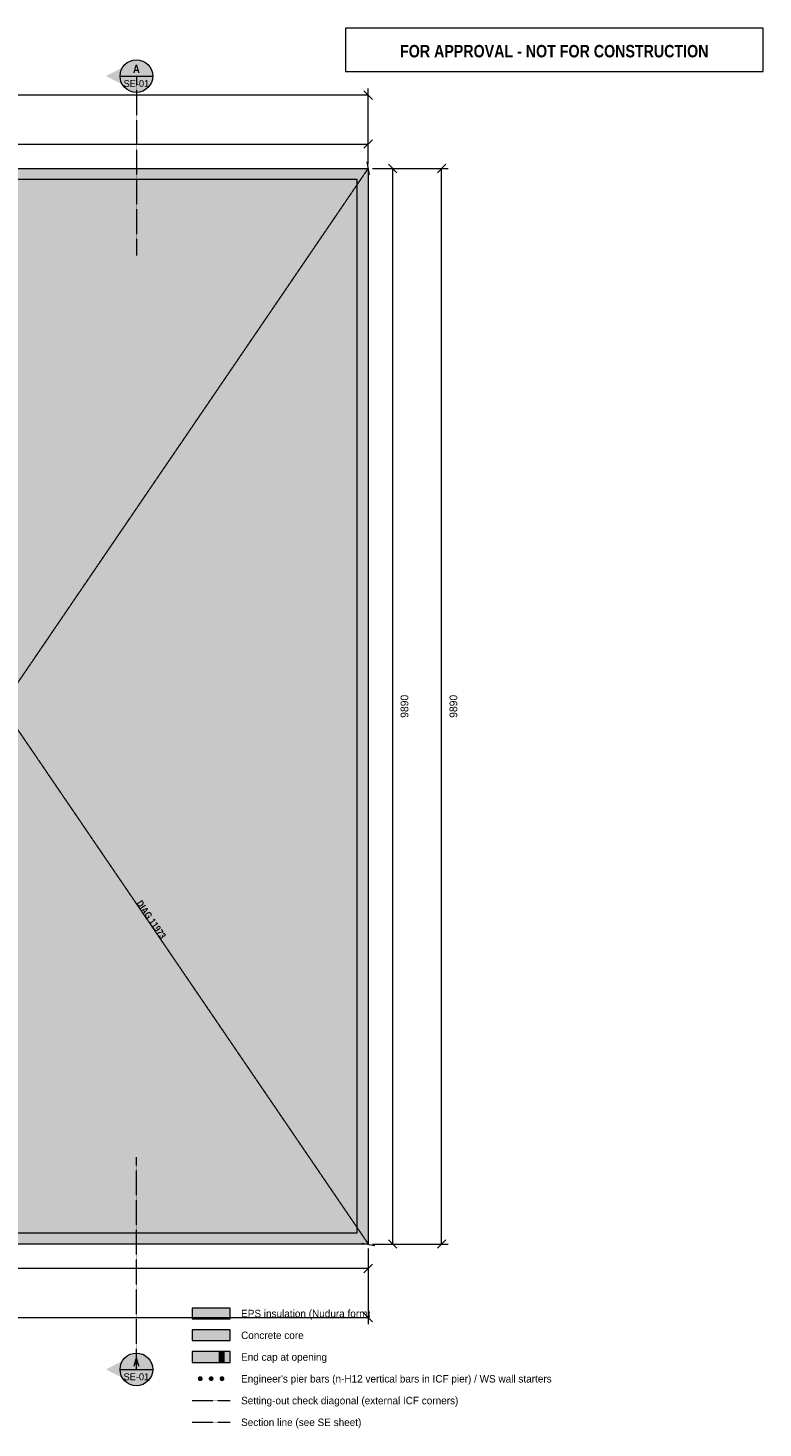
# Model space of a CAD drawing. Header units: millimetres. Extents: x -3479 to 10371, y -1834 to 11182.
# Tile 2 of 2: x 3611 to 10371, y -1691 to 11182. Entities that reach past the tile are written whole.
import ezdxf
from ezdxf.enums import TextEntityAlignment as Align

# ---------------------------------------------------------------- set-up
doc = ezdxf.new("R2010")
doc.units = ezdxf.units.MM
doc.linetypes.add('DASHED', pattern=[1.524, 1.27, -0.254])
for name, color, linetype in [('FILL-C_9E1A1A', 7, 'Continuous'), ('FILL-C_B2B2B5', 7, 'Continuous'), ('FILL-EPS', 7, 'Continuous'), ('FILL-RED', 7, 'Continuous'), ('FILL-TEAL_DK', 7, 'Continuous'), ('FILL-WHITE', 7, 'Continuous'), ('LINE-C_85297A', 7, 'Continuous'), ('LINE-C_85297A-DASH', 7, 'DASHED'), ('LINE-INK', 7, 'Continuous'), ('LINE-RED', 7, 'Continuous'), ('LINE-RED-DASH', 7, 'DASHED'), ('LINE-STEEL_GREY', 7, 'Continuous'), ('LINE-TEAL_DK', 7, 'Continuous'), ('TEXT-C_85297A', 7, 'Continuous'), ('TEXT-INK', 7, 'Continuous'), ('TEXT-RED', 7, 'Continuous')]:
    doc.layers.add(name, color=color, linetype=linetype)
doc.styles.add('OpenSansCondensed-Bold', font='OpenSansCondensed-Bold.ttf')

msp = doc.modelspace()

# ---------------------------------------------------------------- hatches: boundary and pattern name
at = {"layer": 'FILL-C_9E1A1A', "true_color": 0x9e1a1a}
h = msp.add_hatch(color=24, dxfattribs=at)
h.dxf.hatch_style = 1
h.paths.add_polyline_path([(5218, -1238), (5217, -1232), (5215, -1227), (5212, -1222), (5207, -1218), (5202, -1216), (5196, -1215), (5190, -1216), (5184, -1218), (5180, -1222), (5176, -1227), (5174, -1232), (5173, -1238), (5174, -1244), (5176, -1249), (5180, -1254), (5184, -1257), (5190, -1260), (5196, -1260), (5202, -1260), (5207, -1257), (5212, -1254), (5215, -1249), (5217, -1244)])
h = msp.add_hatch(color=24, dxfattribs=at)
h.dxf.hatch_style = 1
h.paths.add_polyline_path([(5318, -1238), (5317, -1232), (5315, -1227), (5312, -1222), (5307, -1218), (5302, -1216), (5296, -1215), (5290, -1216), (5284, -1218), (5280, -1222), (5276, -1227), (5274, -1232), (5273, -1238), (5274, -1244), (5276, -1249), (5280, -1254), (5284, -1257), (5290, -1260), (5296, -1260), (5302, -1260), (5307, -1257), (5312, -1254), (5315, -1249), (5317, -1244)])
h = msp.add_hatch(color=24, dxfattribs=at)
h.dxf.hatch_style = 1
h.paths.add_polyline_path([(5418, -1238), (5417, -1232), (5415, -1227), (5412, -1222), (5407, -1218), (5402, -1216), (5396, -1215), (5390, -1216), (5384, -1218), (5380, -1222), (5376, -1227), (5374, -1232), (5373, -1238), (5374, -1244), (5376, -1249), (5380, -1254), (5384, -1257), (5390, -1260), (5396, -1260), (5402, -1260), (5407, -1257), (5412, -1254), (5415, -1249), (5417, -1244)])
at = {"layer": 'FILL-C_B2B2B5', "true_color": 0xb2b2b5}
h = msp.add_hatch(color=253, dxfattribs=at)
h.dxf.hatch_style = 1
h.paths.add_polyline_path([(5121, -888), (5471, -888), (5471, -788), (5121, -788)])
at = {"layer": 'FILL-EPS', "true_color": 0xccffff}
h = msp.add_hatch(color=7, dxfattribs=at)
h.dxf.hatch_style = 1
h.paths.add_polyline_path([(0, 9890), (6740, 9890), (6740, 9890), (6741, 9891), (6740, 9890), (6740, 0), (6740, 0), (6742, -2), (6741, -1), (6740, 0), (6740, 0), (6740, 0), (0, 0)])
h.paths.add_polyline_path([(6638, 102), (6638, 9788), (102, 9788), (102, 102)], flags=0)
h = msp.add_hatch(color=7, dxfattribs=at)
h.dxf.hatch_style = 1
h.paths.add_polyline_path([(5121, -688), (5471, -688), (5471, -588), (5121, -588)])
h = msp.add_hatch(color=7, dxfattribs=at)
h.dxf.hatch_style = 1
h.paths.add_polyline_path([(5121, -1088), (5471, -1088), (5471, -988), (5121, -988)])
at = {"layer": 'FILL-RED', "true_color": 0xb81a1f}
h = msp.add_hatch(color=242, dxfattribs=at)
h.dxf.hatch_style = 1
h.paths.add_polyline_path([(4328, 10740), (4608, 10598), (4608, 10883)])
h = msp.add_hatch(color=242, dxfattribs=at)
h.dxf.hatch_style = 1
h.paths.add_polyline_path([(4328, -1152), (4608, -1294), (4608, -1009)])
at = {"layer": 'FILL-TEAL_DK', "true_color": 0x006b5c}
h = msp.add_hatch(color=126, dxfattribs=at)
h.dxf.hatch_style = 1
h.paths.add_polyline_path([(5371, -1088), (5416, -1088), (5416, -988), (5371, -988)])
at = {"layer": 'FILL-WHITE', "true_color": 0xffffff}
h = msp.add_hatch(color=7, dxfattribs=at)
h.dxf.hatch_style = 1
h.paths.add_polyline_path([(4758, 10740), (4753, 10779), (4738, 10815), (4714, 10846), (4683, 10870), (4647, 10885), (4608, 10890), (4569, 10885), (4533, 10870), (4502, 10846), (4478, 10815), (4463, 10779), (4458, 10740), (4463, 10701), (4478, 10665), (4502, 10634), (4533, 10610), (4569, 10595), (4608, 10590), (4647, 10595), (4683, 10610), (4714, 10634), (4738, 10665), (4753, 10701)])
h = msp.add_hatch(color=7, dxfattribs=at)
h.dxf.hatch_style = 1
h.paths.add_polyline_path([(4504, 3176), (4836, 2688), (4983, 2788), (4651, 3276)])
h = msp.add_hatch(color=7, dxfattribs=at)
h.dxf.hatch_style = 1
h.paths.add_polyline_path([(4758, -1152), (4753, -1113), (4738, -1077), (4714, -1045), (4683, -1022), (4647, -1007), (4608, -1002), (4569, -1007), (4533, -1022), (4502, -1045), (4478, -1077), (4463, -1113), (4458, -1152), (4463, -1190), (4478, -1227), (4502, -1258), (4533, -1281), (4569, -1296), (4608, -1302), (4647, -1296), (4683, -1281), (4714, -1258), (4738, -1227), (4753, -1190)])

# ---------------------------------------------------------------- linework, layer by layer
at = {"layer": 'LINE-C_85297A', "lineweight": 5}
for p, q in [((6753, 9833), (6730, 9950)), ((6683, 9), (6801, -13))]:
    msp.add_line(p, q, dxfattribs=at)
at = {"layer": 'LINE-C_85297A-DASH', "lineweight": 5}
for p, q in [((-1, 9891), (6742, -2)), ((0, 0), (6741, 9891)), ((5121, -1438), (5471, -1438))]:
    msp.add_line(p, q, dxfattribs=at)
at = {"layer": 'LINE-INK', "lineweight": 5}
for p, q in [((6740, 10565), (0, 10565)), ((6779, 10526), (6701, 10604)), ((6740, 9930), (6740, 10625)), ((6740, 9930), (6740, 10175)), ((0, 10115), (6740, 10115)), ((6701, 10076), (6779, 10154)), ((6926, 9929), (7004, 9851)), ((7376, 9851), (7454, 9929)), ((6780, 9890), (7025, 9890)), ((6780, 9890), (7475, 9890)), ((6965, 9890), (6965, 0)), ((7415, 0), (7415, 9890)), ((6926, 39), (7004, -39)), ((7376, -39), (7454, 39)), ((6740, -40), (6740, -285)), ((6740, -40), (6740, -735)), ((6780, 0), (7025, 0)), ((6780, 0), (7475, 0)), ((6740, -225), (0, -225)), ((6779, -186), (6701, -264)), ((6701, -636), (6779, -714)), ((0, -675), (6740, -675))]:
    msp.add_line(p, q, dxfattribs=at)
for points in [[(0, 0), (0, 9890), (6740, 9890), (6740, 9890), (6741, 9891), (6740, 9890), (6740, 0), (6740, 0), (6742, -2), (6741, -1), (6740, 0), (6740, 0), (6740, 0)], [(102, 102), (6638, 102), (6638, 9788), (102, 9788)], [(5121, -688), (5471, -688), (5471, -588), (5121, -588)], [(5121, -1088), (5471, -1088), (5471, -988), (5121, -988)]]:
    msp.add_lwpolyline(points, close=True, dxfattribs=at)
at = {"layer": 'LINE-RED', "lineweight": 5}
for p, q in [((4458, 10740), (4758, 10740)), ((4458, -1152), (4758, -1152))]:
    msp.add_line(p, q, dxfattribs=at)
msp.add_lwpolyline([(6531, 10782), (10371, 10782), (10371, 11182), (6531, 11182)], close=True, dxfattribs=at)
for centre in [(4608, 10740), (4608, -1152)]:
    msp.add_circle(centre, 150, dxfattribs=at)
at = {"layer": 'LINE-RED-DASH', "lineweight": 5}
for p, q in [((4608, 10740), (4608, 9090)), ((4608, -1152), (4608, 798)), ((5121, -1638), (5471, -1638))]:
    msp.add_line(p, q, dxfattribs=at)
at = {"layer": 'LINE-STEEL_GREY', "lineweight": 5}
msp.add_lwpolyline([(5121, -888), (5471, -888), (5471, -788), (5121, -788)], close=True, dxfattribs=at)
at = {"layer": 'LINE-TEAL_DK', "lineweight": 5}
msp.add_lwpolyline([(5371, -1088), (5416, -1088), (5416, -988), (5371, -988)], close=True, dxfattribs=at)

# ---------------------------------------------------------------- texts
at = {"layer": 'TEXT-C_85297A', "style": 'OpenSansCondensed-Bold'}
msp.add_text('DIAG 11973', height=63.5, rotation=-55.7218, dxfattribs=at).set_placement((4719, 2966), align=Align.CENTER)
at = {"layer": 'TEXT-INK'}
for p in [(7109, 4945), (7559, 4945)]:
    msp.add_text('9890', height=71.1, rotation=90, dxfattribs=at).set_placement(p, align=Align.CENTER)
for s, p in [('EPS insulation (Nudura form)', (5571, -673)), ('Concrete core', (5571, -873)), ('End cap at opening', (5571, -1073)), ("Engineer's pier bars (n-H12 vertical bars in ICF pier) / WS wall starters", (5571, -1273)), ('Setting-out check diagonal (external ICF corners)', (5571, -1473)), ('Section line (see SE sheet)', (5571, -1673))]:
    msp.add_text(s, height=68.58, dxfattribs=at).set_placement(p)
at = {"layer": 'TEXT-RED', "style": 'OpenSansCondensed-Bold'}
for s, height, p in [('FOR APPROVAL - NOT FOR CONSTRUCTION', 114.3, (8451, 10912)), ('A', 76.2, (4608, 10768)), ('A', 76.2, (4608, -1124))]:
    msp.add_text(s, height=height, dxfattribs=at).set_placement(p, align=Align.CENTER)
at = {"layer": 'TEXT-RED'}
for p in [(4608, 10640), (4608, -1252)]:
    msp.add_text('SE-01', height=63.5, dxfattribs=at).set_placement(p, align=Align.CENTER)

doc.saveas('drawing.dxf')
